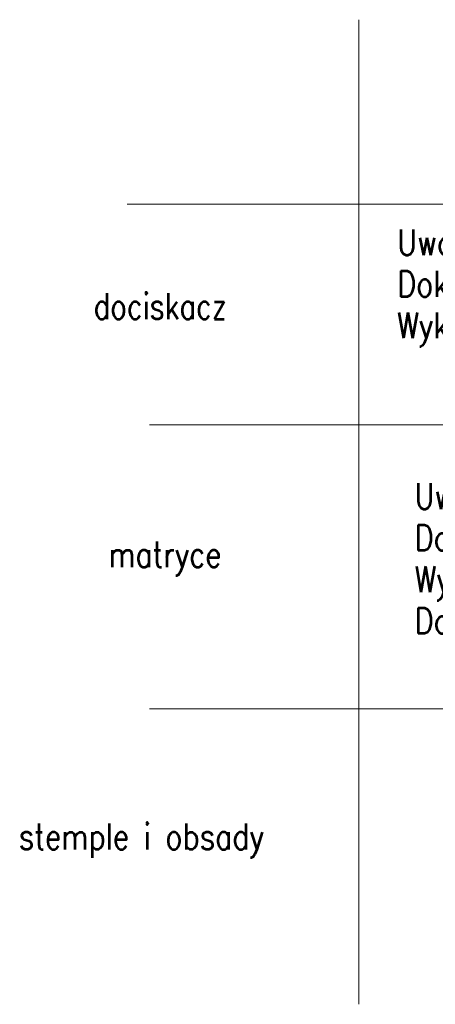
# Model space of a CAD drawing. Header units: millimetres. Extents: x -34 to 6620, y -230 to 4700.
# Tile 1 of 189: x 2 to 59, y -230 to -97. Entities that reach past the tile are written whole.
import ezdxf

# ---------------------------------------------------------------- set-up
doc = ezdxf.new("R2010")
doc.units = ezdxf.units.MM
doc.layers.add('1', color=7, linetype='Continuous', true_color=0xffffff)
doc.styles.add('latin_extended', font='simplex.shx')

msp = doc.modelspace()

# ---------------------------------------------------------------- linework, layer by layer
at = {"layer": '1', "color": 163, "linetype": 'Continuous', "lineweight": 18}
for p, q in [((48.323, -96.659), (48.323, -230)), ((16.98, -121.636), (372.449, -121.636)), ((20, -151.51), (380, -151.51)), ((20, -190), (360, -190))]:
    msp.add_line(p, q, dxfattribs=at)

# ---------------------------------------------------------------- texts
at = {"layer": '1', "color": 2, "linetype": 'Continuous', "lineweight": 13, "char_height": 3.5, "attachment_point": 7, "line_spacing_factor": 0.963855, "style": 'latin_extended'}
for s, insert in [('\\W0.8157;Uwaga:\\PDokumentacja przedstawia zarys teoretyczny z uwzględnionym luzem 0,5mm względem stempli.\\PWyk. wg zarysu zwolnionego do produkcji w tol.\\W0.4079;%%p\\W0.8157;0,1mm\\P\\P ', (53.503, -152.216)), ('\\W0.7906;dociskacz\\P ', (12.422, -142.837)), ('\\W0.8157;Uwaga:\\PDokumentacja przedstawia zarys teoretyczny z uwzgl. luzem cięcia 0,18mm/strona.\\PWyk. wg zarysu zwolnionego do produkcji w tol.\\W0.4079;%%p\\W0.8157;0,01.\\PDopuszczalna wartość regeneracji: 4mm\\P\\P ', (55.868, -192.213)), ('\\W0.8083;matryce\\P ', (14.446, -177.609)), ('\\W0.8162;stemple i obsady\\P ', (2.295, -215.809))]:
    msp.add_mtext(s, dxfattribs=dict(at, insert=insert))

doc.saveas('drawing.dxf')
